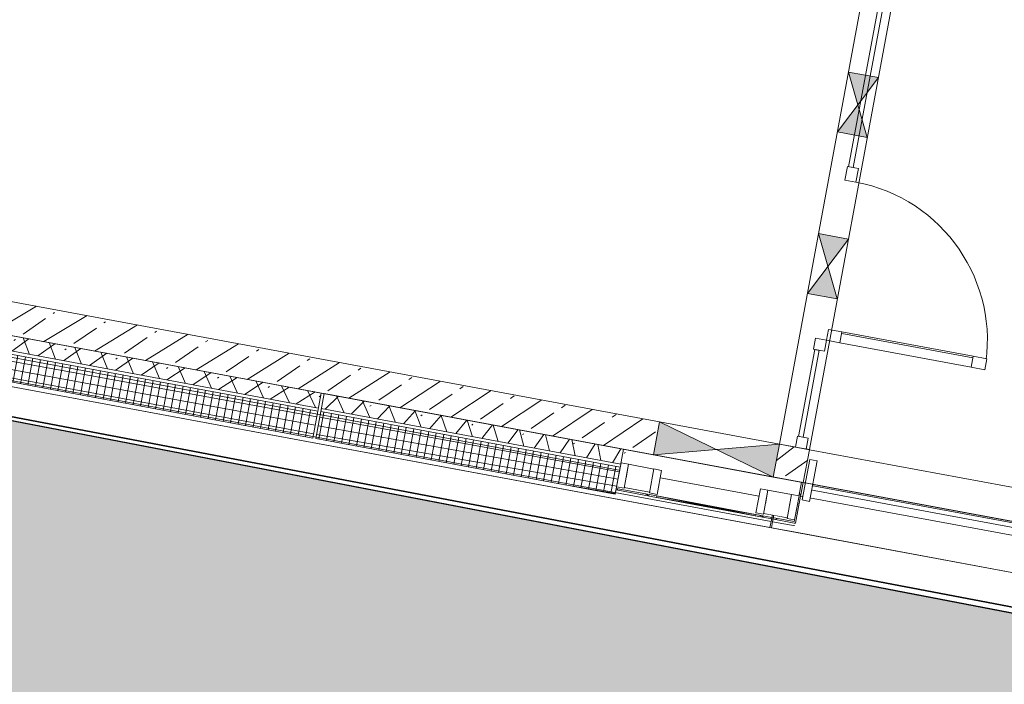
# Model space of a CAD drawing. Header units: metres. Extents: x 0 to 60282398, y -11592309 to 5708004.
# Tile 36 of 136: x 32353348.37 to 32353354.84, y 5707904.61 to 5707908.98. Entities that reach past the tile are written whole.
import ezdxf

# ---------------------------------------------------------------- set-up
doc = ezdxf.new("R2010")
doc.units = ezdxf.units.M
doc.header["$LTSCALE"] = 0.75
doc.set_wipeout_variables(frame=1)
doc.layers.get('0').update_dxf_attribs({"linetype": 'CONTINUOUS'})
doc.layers.add('10414946$0$ST-LIN-Gehweg', color=2, linetype='CONTINUOUS')
doc.layers.add('10414947$0$ST-Fahrbahn-Sol', color=7, linetype='CONTINUOUS', true_color=0xcccccc)
doc.layers.add('10414947$0$ST-Gehweg-Sol', color=7, linetype='CONTINUOUS', lineweight=0, true_color=0xffd7a8)
for name, color, linetype, lineweight in [('10417023$0$#9_002_GES I Übersicht Erdgeschoss_1_101_Wand Aussen.A', 7, 'CONTINUOUS', 25), ('10417023$0$#9_002_GES I Übersicht Erdgeschoss_1_110_Pfosten-Riegel.A', 7, 'CONTINUOUS', 25), ('10417023$0$#9_002_GES I Übersicht Erdgeschoss_1_113_Türen.A', 7, 'CONTINUOUS', 25), ('10417023$0$#9_002_GES I Übersicht Erdgeschoss_1_201_Aussenwandbekleidung.A', 7, 'CONTINUOUS', 25), ('10417023$0$#9_002_GES I Übersicht Erdgeschoss_1_701_Grundstücksgrenze.A', 7, 'CONTINUOUS', 25), ('10417023$0$#9_002_GES I Übersicht Erdgeschoss_1_Neubau_101_Wand Aussen.A', 7, 'CONTINUOUS', 25), ('10417023$0$#9_002_GES I Übersicht Erdgeschoss_1_Neubau_102_Wand Innen.A', 7, 'CONTINUOUS', 25), ('10417023$0$#9_002_GES I Übersicht Erdgeschoss_1_Neubau_104_Decken.A', 7, 'CONTINUOUS', 25), ('10417023$0$#9_002_GES I Übersicht Erdgeschoss_1_Neubau_110_Pfosten-Riegel.A', 7, 'CONTINUOUS', 25), ('10417023$0$#9_002_GES I Übersicht Erdgeschoss_1_Neubau_201_Aussenwandbekleidu', 7, 'CONTINUOUS', 25), ('10417023$0$Keine', 7, 'CONTINUOUS', 13)]:
    doc.layers.add(name, color=color, linetype=linetype, lineweight=lineweight)
pattern_1 = [(134.9999999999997, (0, 0), (0.1060660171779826, 0.1060660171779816), []), (134.9999999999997, (-0.03535533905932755, -0.0353553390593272), (0.1060660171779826, 0.1060660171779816), [])]
pattern_2 = [(-119.9999999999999, (0, 0), (-0.129903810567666, 0.07499999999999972), []), (-59.99999999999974, (0, 0), (0.1299038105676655, 0.0750000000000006), [])]
pattern_3 = [(0, (0, 0), (0, 0.05), []), (90.0000000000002, (0, 0), (-0.05, 0), [])]
pattern_4 = [(44.99999999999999, (0, 0), (-0.1697056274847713, 0.1697056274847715), []), (44.99999999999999, (-0.08485281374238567, 0.08485281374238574), (-0.1697056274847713, 0.1697056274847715), [0.18, -0.05999999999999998])]

# ---------------------------------------------------------------- blocks, each defined once
blk = doc.blocks.new('10414947')
at = {"layer": '10414947$0$ST-Fahrbahn-Sol'}
h = blk.add_hatch(color=256, dxfattribs=at)
h.dxf.hatch_style = 1
edge = h.paths.add_edge_path()
edge.add_arc((32353330.50399118, 5707894.773236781), 3.003879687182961, 81.18590519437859, 154.5231052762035)
edge.add_line((32353327.79221229, 5707896.065346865), (32353330.01405067, 5707910.507059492))
edge.add_arc((32353333.97285613, 5707909.897999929), 4.005383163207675, 171.253660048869, 259.1134242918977)
edge.add_line((32353333.21637797, 5707905.964701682), (32353335.51033628, 5707905.525016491))
edge.add_arc((32353274.67359503, 5707595.429254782), 316.0071051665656, 75.76971240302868, 78.90028972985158, ccw=False)
edge.add_arc((32353408.48210964, 5708134.746697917), 239.6716696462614, 256.4563657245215, 259.1496617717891)
edge.add_line((32353363.36529639, 5707899.359819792), (32353421.13061348, 5707888.287889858))
edge.add_arc((32353424.23817196, 5707904.500881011), 16.50811927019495, 259.1496618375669, 267.9458279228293)
edge.add_line((32353423.64644856, 5707888.00337013), (32353426.15067086, 5707887.913550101))
edge.add_line((32353426.15067086, 5707887.913550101), (32353425.66905252, 5707885.384248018))
edge.add_line((32353425.66905252, 5707885.384248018), (32353428.87400525, 5707883.330490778))
edge.add_arc((32353429.54726757, 5707884.383826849), 1.250119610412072, 237.4144481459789, 259.1590003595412)
edge.add_line((32353429.31213987, 5707883.156018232), (32353428.653285, 5707879.718590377))
edge.add_arc((32353428.4179846, 5707878.490936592), 1.250000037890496, 79.14989112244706, 100.8982114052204)
edge.add_line((32353428.1816536, 5707879.718392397), (32353424.44194987, 5707878.998480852))
edge.add_line((32353424.44194987, 5707878.998480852), (32353423.95677098, 5707876.467200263))
edge.add_line((32353423.95677098, 5707876.467200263), (32353421.59678699, 5707877.309712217))
edge.add_arc((32353416.04651161, 5707861.762679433), 16.50805213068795, 70.35348556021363, 79.14966182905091)
edge.add_line((32353419.15405746, 5707877.975604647), (32353419.05993534, 5707877.484543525))
edge.add_line((32353419.05993534, 5707877.484543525), (32353389.596268, 5707883.131870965))
edge.add_line((32353389.596268, 5707883.131870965), (32353389.68836254, 5707883.61235363))
edge.add_line((32353389.68836254, 5707883.61235363), (32353363.16311661, 5707888.707438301))
edge.add_line((32353363.16311661, 5707888.707438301), (32353363.07080839, 5707888.225840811))
edge.add_line((32353363.07080839, 5707888.225840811), (32353360.4255079, 5707888.74109702))
edge.add_arc((32353369.79175678, 5707939.908699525), 52.01778699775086, 250.9409882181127, 259.6268280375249, ccw=False)
edge.add_line((32353352.80577402, 5707890.742384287), (32353345.78583063, 5707893.150460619))
edge.add_line((32353345.78583063, 5707893.150460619), (32353345.94806746, 5707893.623407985))
edge.add_line((32353345.94806746, 5707893.623407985), (32353340.6713548, 5707895.433497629))
edge.add_arc((32353326.31572549, 5707853.584443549), 44.24282337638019, 71.06631218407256, 79.14956177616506)
edge.add_line((32353334.64425835, 5707897.036290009), (32353330.96427247, 5707897.741642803))
at = {"layer": '10414947$0$ST-Gehweg-Sol'}
h = blk.add_hatch(color=256, dxfattribs=at)
h.dxf.hatch_style = 1
edge = h.paths.add_edge_path()
edge.add_arc((32353333.97286278, 5707909.898001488), 4.00538949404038, 167.5224016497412, 259.0333335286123, ccw=False)
edge.add_line((32353330.06207836, 5707910.763397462), (32353330.08991054, 5707910.916025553))
edge.add_line((32353330.08991054, 5707910.916025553), (32353331.70067245, 5707910.64907873))
edge.add_line((32353331.70067245, 5707910.64907873), (32353335.02498274, 5707908.903565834))
edge.add_line((32353335.02498274, 5707908.903565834), (32353407.15213483, 5707895.033517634))
edge.add_line((32353407.15213483, 5707895.033517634), (32353413.70600617, 5707897.337334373))
edge.add_line((32353413.70600617, 5707897.337334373), (32353497.17578959, 5707881.286091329))
edge.add_line((32353497.17578959, 5707881.286091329), (32353499.70410517, 5707880.188862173))
edge.add_line((32353499.70410517, 5707880.188862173), (32353502.93879142, 5707877.835765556))
edge.add_line((32353502.93879142, 5707877.835765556), (32353505.46710699, 5707876.738536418))
edge.add_line((32353505.46710699, 5707876.738536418), (32353517.00528605, 5707874.519743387))
edge.add_line((32353517.00528605, 5707874.519743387), (32353517.76447093, 5707870.592196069))
edge.add_line((32353517.76447093, 5707870.592196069), (32353512.26571349, 5707871.646148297))
edge.add_line((32353512.26571349, 5707871.646148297), (32353512.67312597, 5707873.771762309))
edge.add_line((32353512.67312597, 5707873.771762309), (32353508.26008633, 5707874.652828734))
edge.add_line((32353508.26008633, 5707874.652828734), (32353507.84615755, 5707872.493248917))
edge.add_line((32353507.84615755, 5707872.493248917), (32353503.30254498, 5707873.364127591))
edge.add_arc((32353488.08709003, 5707793.979973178), 80.82916578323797, 79.14978489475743, 81.99465327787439)
edge.add_line((32353499.34380503, 5707874.021464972), (32353499.76791721, 5707876.234207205))
edge.add_line((32353499.76791721, 5707876.234207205), (32353495.83942623, 5707876.987173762))
edge.add_line((32353495.83942623, 5707876.987173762), (32353495.37152305, 5707874.545958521))
edge.add_line((32353495.37152305, 5707874.545958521), (32353488.26755707, 5707875.49021155))
edge.add_line((32353488.26755707, 5707875.49021155), (32353488.81466561, 5707878.344668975))
edge.add_line((32353488.81466561, 5707878.344668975), (32353475.56727294, 5707880.883772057))
edge.add_line((32353475.56727294, 5707880.883772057), (32353475.00712598, 5707877.961330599))
edge.add_line((32353475.00712598, 5707877.961330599), (32353470.59449997, 5707878.807102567))
edge.add_line((32353470.59449997, 5707878.807102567), (32353471.15463692, 5707881.72953379))
edge.add_line((32353471.15463692, 5707881.72953379), (32353468.20826868, 5707882.294258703))
edge.add_line((32353468.20826868, 5707882.294258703), (32353467.64812546, 5707879.371836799))
edge.add_line((32353467.64812546, 5707879.371836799), (32353462.60924585, 5707880.337643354))
edge.add_line((32353462.60924585, 5707880.337643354), (32353463.16937873, 5707883.260053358))
edge.add_line((32353463.16937873, 5707883.260053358), (32353460.2230105, 5707883.824778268))
edge.add_line((32353460.2230105, 5707883.824778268), (32353459.66624525, 5707880.919938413))
edge.add_arc((32353463.524558, 5707896.96932498), 16.50664673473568, 250.35219382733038, 256.4824628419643, ccw=False)
edge.add_line((32353457.97440466, 5707881.423740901), (32353455.61443449, 5707882.266310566))
edge.add_line((32353455.61443449, 5707882.266310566), (32353456.07041998, 5707884.645556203))
edge.add_line((32353456.07041998, 5707884.645556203), (32353452.14193103, 5707885.398533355))
edge.add_line((32353452.14193103, 5707885.398533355), (32353451.76436388, 5707883.434494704))
edge.add_line((32353451.76436388, 5707883.434494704), (32353446.20782556, 5707884.499521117))
edge.add_line((32353446.20782556, 5707884.499521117), (32353446.58431432, 5707886.46376749))
edge.add_line((32353446.58431432, 5707886.46376749), (32353443.63794753, 5707887.028499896))
edge.add_line((32353443.63794753, 5707887.028499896), (32353443.26145916, 5707885.064255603))
edge.add_line((32353443.26145916, 5707885.064255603), (32353438.66333801, 5707885.945580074))
edge.add_line((32353438.66333801, 5707885.945580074), (32353439.03982688, 5707887.909826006))
edge.add_line((32353439.03982688, 5707887.909826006), (32353436.09346017, 5707888.474558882))
edge.add_line((32353436.09346017, 5707888.474558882), (32353435.71697158, 5707886.510314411))
edge.add_line((32353435.71697158, 5707886.510314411), (32353430.15920767, 5707887.572673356))
edge.add_line((32353430.15920767, 5707887.572673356), (32353430.53524183, 5707889.539907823))
edge.add_line((32353430.53524183, 5707889.539907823), (32353426.60675288, 5707890.292884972))
edge.add_line((32353426.60675288, 5707890.292884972), (32353426.15070342, 5707887.913549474))
edge.add_line((32353426.15070342, 5707887.913549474), (32353423.64644856, 5707888.00337013))
edge.add_arc((32353424.238172, 5707904.500881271), 16.50811953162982, 259.1496618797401, 267.9458278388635, ccw=False)
edge.add_line((32353421.13061348, 5707888.287889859), (32353363.36529639, 5707899.359819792))
edge.add_arc((32353408.48210951, 5708134.746697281), 239.6716689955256, 256.456365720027, 259.14966177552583, ccw=False)
edge.add_arc((32353274.67359528, 5707595.429255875), 316.0071040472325, 75.76971239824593, 78.90028973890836)
edge.add_line((32353335.51033626, 5707905.525016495), (32353333.21088601, 5707905.965758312))
at = {"layer": '10414947$0$ST-Fahrbahn-Sol', "flags": 128}
blk.add_lwpolyline([(32353389.68836254, 5707883.61235363), (32353363.16311661, 5707888.707438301), (32353363.07080839, 5707888.225840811), (32353360.4255079, 5707888.74109702, -0.03791728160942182), (32353352.80577402, 5707890.742384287), (32353345.78583063, 5707893.150460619), (32353345.94806746, 5707893.623407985), (32353340.6713548, 5707895.433497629, 0.03528446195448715), (32353334.64425835, 5707897.036290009), (32353330.96427247, 5707897.741642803, 0.3313826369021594), (32353327.79221229, 5707896.065346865), (32353330.01405067, 5707910.507059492, 0.4033146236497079), (32353333.21637797, 5707905.964701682), (32353335.51033628, 5707905.525016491, -0.01366057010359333), (32353352.35440415, 5707901.739852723, 0.01175226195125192), (32353363.36529639, 5707899.359819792), (32353421.13061348, 5707888.287889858, 0.03839937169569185)], format="xyb", dxfattribs=at)
at = {"layer": '10414947$0$ST-Gehweg-Sol', "flags": 128}
blk.add_lwpolyline([(32353439.03982688, 5707887.909826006), (32353436.09346017, 5707888.474558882), (32353435.71697158, 5707886.510314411), (32353430.15920767, 5707887.572673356), (32353430.53524183, 5707889.539907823), (32353426.60675288, 5707890.292884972), (32353426.15070342, 5707887.913549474), (32353423.64644856, 5707888.00337013, -0.03839937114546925), (32353421.13061348, 5707888.287889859), (32353363.36529639, 5707899.359819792, -0.01175226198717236), (32353352.35440415, 5707901.739852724, 0.01366057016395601), (32353335.51033626, 5707905.525016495), (32353333.21088601, 5707905.965758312, -0.4219586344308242), (32353330.06207836, 5707910.763397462), (32353330.08991054, 5707910.916025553), (32353331.70067245, 5707910.64907873), (32353335.02498274, 5707908.903565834), (32353407.15213483, 5707895.033517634), (32353413.70600617, 5707897.337334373), (32353497.17578959, 5707881.286091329)], format="xyb", dxfattribs=at)
blk = doc.blocks.new('10414946')
at = {"layer": '10414946$0$ST-LIN-Gehweg', "flags": 128}
blk.add_lwpolyline([(32353335.02498273, 5707908.903565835), (32353357.21966946, 5707904.635530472), (32353357.21966946, 5707904.635530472), (32353370.48788053, 5707902.08405432), (32353370.48788053, 5707902.08405432), (32353407.15213483, 5707895.033517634), (32353407.15213483, 5707895.033517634), (32353410.4290705, 5707896.185426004), (32353410.4290705, 5707896.185426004), (32353413.70600617, 5707897.337334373), (32353413.70600617, 5707897.337334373), (32353481.43359485, 5707884.31331786), (32353481.43359485, 5707884.31331786), (32353497.17578959, 5707881.286091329), (32353497.17578959, 5707881.286091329, -0.1101766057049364), (32353499.70410517, 5707880.188862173), (32353499.70410517, 5707880.188862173), (32353502.93879142, 5707877.835765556), (32353502.93879142, 5707877.835765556, 0.1101766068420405), (32353505.46710699, 5707876.738536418), (32353505.46710699, 5707876.738536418), (32353513.19776736, 5707875.251929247), (32353513.19776736, 5707875.251929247), (32353517.00528605, 5707874.519743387)], format="xyb", dxfattribs=at)
blk = doc.blocks.new('10417023$0$#9_MKO_LP5_ARC_GES_UP_00_002_P_G_modell (3D)')
at = {"layer": '10417023$0$#9_002_GES I Übersicht Erdgeschoss_1_Neubau_101_Wand Aussen.A', "linetype": 'Continuous', "lineweight": 5, "true_color": 0xff0000}
h = blk.add_hatch(dxfattribs=at)
h.set_pattern_fill('#9_BETON__STAHLBETON_0001', color=1, style=0, pattern_type=2)
h.set_pattern_definition(pattern_4)
h.paths.add_polyline_path([(-32353489.32422797, -5707812.879576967), (-32353495.47443924, -5707812.879576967), (-32353495.47443924, -5707813.099576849), (-32353489.32422797, -5707813.099576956)])
at = {"layer": '10417023$0$#9_002_GES I Übersicht Erdgeschoss_1_Neubau_201_Aussenwandbekleidu', "linetype": 'Continuous', "lineweight": 5, "true_color": 0xff0000}
h = blk.add_hatch(dxfattribs=at)
h.set_pattern_fill('#9_DÄMMUNG__WEICH_0001', color=1, style=0, pattern_type=2)
h.set_pattern_definition(pattern_2)
h.paths.add_polyline_path([(-32353489.5238947, -5707813.099574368), (-32353491.52389513, -5707813.099574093), (-32353491.52389514, -5707813.199574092), (-32353489.52389472, -5707813.199574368)])
at = {"layer": '10417023$0$#9_002_GES I Übersicht Erdgeschoss_1_113_Türen.A', "color": 1, "linetype": 'Continuous', "lineweight": 13, "true_color": 0xff0000}
for p, q in [((-32353488.4175592, -5707811.096577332), (-32353488.34455926, -5707811.096577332)), ((-32353488.34455926, -5707811.096577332), (-32353488.4175592, -5707811.096577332))]:
    blk.add_line(p, q, dxfattribs=at)
at = {"layer": '10417023$0$#9_002_GES I Übersicht Erdgeschoss_1_Neubau_101_Wand Aussen.A', "color": 1, "linetype": 'Continuous', "lineweight": 18, "true_color": 0xff0000}
for p, q in [((-32353489.32422797, -5707812.87957689), (-32353495.47443924, -5707812.87957689)), ((-32353495.47443924, -5707813.09957689), (-32353489.32422797, -5707813.09957689))]:
    blk.add_line(p, q, dxfattribs=at)
at = {"layer": '10417023$0$#9_002_GES I Übersicht Erdgeschoss_1_Neubau_101_Wand Aussen.A', "color": 1, "linetype": 'Continuous', "lineweight": 13, "true_color": 0xff0000}
for p, q in [((-32353488.52422744, -5707812.87957639), (-32353489.32422838, -5707813.099576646)), ((-32353488.52422744, -5707813.099576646), (-32353489.32422838, -5707812.87957639)), ((-32353488.52422797, -5707812.879576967), (-32353489.32422797, -5707812.879576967)), ((-32353489.32422797, -5707812.879576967), (-32353489.32422797, -5707813.099576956)), ((-32353488.52422797, -5707813.099576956), (-32353488.52422797, -5707812.879576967)), ((-32353489.32422797, -5707813.099576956), (-32353488.52422797, -5707813.099576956))]:
    blk.add_line(p, q, dxfattribs=at)
at = {"layer": '10417023$0$#9_002_GES I Übersicht Erdgeschoss_1_Neubau_101_Wand Aussen.A', "color": 1, "linetype": 'Continuous', "true_color": 0xff0000}
for points in [[(-32353489.32422797, -5707813.099576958), (-32353488.92422798, -5707812.989576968), (-32353489.32422797, -5707812.879576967)], [(-32353488.52422797, -5707813.099576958), (-32353488.52422797, -5707812.879576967), (-32353488.92422798, -5707812.989576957)]]:
    blk.add_solid(points, dxfattribs=at)
at = {"layer": '10417023$0$#9_002_GES I Übersicht Erdgeschoss_1_Neubau_102_Wand Innen.A', "color": 1, "linetype": 'Continuous', "lineweight": 13, "true_color": 0xff0000}
for p, q in [((-32353488.52391273, -5707812.879593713), (-32353488.52419279, -5707809.579594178)), ((-32353488.3240326, -5707811.47323925), (-32353488.5240326, -5707811.473256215)), ((-32353488.52403255, -5707811.473255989), (-32353488.32399911, -5707811.873239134)), ((-32353488.32403231, -5707811.473238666), (-32353488.52399934, -5707811.873256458)), ((-32353488.52399867, -5707811.873256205), (-32353488.32399867, -5707811.87323924))]:
    blk.add_line(p, q, dxfattribs=at)
at = {"layer": '10417023$0$#9_002_GES I Übersicht Erdgeschoss_1_Neubau_102_Wand Innen.A', "color": 1, "linetype": 'Continuous', "true_color": 0xff0000}
for points in [[(-32353488.3240326, -5707811.47323925), (-32353488.5240326, -5707811.473256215), (-32353488.42401564, -5707811.673247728)], [(-32353488.32399867, -5707811.873239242), (-32353488.42401564, -5707811.673247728), (-32353488.52399867, -5707811.873256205)]]:
    blk.add_solid(points, dxfattribs=at)
at = {"layer": '10417023$0$#9_002_GES I Übersicht Erdgeschoss_1_Neubau_104_Decken.A', "color": 1, "linetype": 'Continuous', "lineweight": 13, "true_color": 0xff0000, "flags": 128}
blk.add_lwpolyline([(-32353502.88381506, -5707792.679515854), (-32353502.88381511, -5707803.129576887), (-32353502.84381653, -5707803.129576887), (-32353502.84381653, -5707809.004576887), (-32353499.08931621, -5707809.004576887), (-32353497.57443247, -5707809.004576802), (-32353497.57443247, -5707810.154576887), (-32353495.52481159, -5707810.154576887), (-32353495.52560609, -5707813.099577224), (-32353472.62422376, -5707813.099576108), (-32353472.62422743, -5707808.219546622), (-32353469.004228, -5707808.219576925), (-32353469.004228, -5707794.11457689), (-32353469.004228, -5707790.779532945), (-32353469.004228, -5707790.559532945), (-32353477.474228, -5707790.559532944), (-32353480.474228, -5707790.559532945), (-32353491.124228, -5707790.559532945), (-32353498.444228, -5707790.559532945), (-32353498.444228, -5707792.679576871)], close=True, dxfattribs=at)
at = {"layer": '10417023$0$#9_002_GES I Übersicht Erdgeschoss_1_Neubau_201_Aussenwandbekleidu', "color": 1, "linetype": 'Continuous', "lineweight": 18, "true_color": 0xff0000}
for p, q in [((-32353491.54389506, -5707813.09957409), (-32353497.36946687, -5707813.099573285)), ((-32353489.5238947, -5707813.099574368), (-32353491.52389513, -5707813.099574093))]:
    blk.add_line(p, q, dxfattribs=at)
at = {"color": 1, "linetype": 'Continuous', "lineweight": 5, "true_color": 0xff0000}
blk.add_wipeout([(-32353488.32511628, -5707813.239561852), (-32353488.47511628, -5707813.239561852), (-32353488.47511628, -5707813.389564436), (-32353488.32511628, -5707813.389564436)], dxfattribs=at).dxf.layer = '10417023$0$#9_002_GES I Übersicht Erdgeschoss_1_Neubau_201_Aussenwandbekleidu'
at = {"layer": '10417023$0$#9_002_GES I Übersicht Erdgeschoss_1_Neubau_201_Aussenwandbekleidu', "color": 1, "linetype": 'Continuous', "lineweight": 13, "true_color": 0xff0000}
blk.add_line((-32353488.32511628, -5707813.239561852), (-32353488.47511628, -5707813.239561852), dxfattribs=at)
at = {"color": 1, "linetype": 'Continuous', "lineweight": 5, "true_color": 0xff0000}
for points, layer in [([(-32353488.280116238, -5707813.137893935), (-32353485.613542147, -5707813.137893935), (-32353485.613542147, -5707813.1078939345), (-32353488.280116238, -5707813.1078939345)], '10417023$0$#9_002_GES I Übersicht Erdgeschoss_1_110_Pfosten-Riegel.A'), ([(-32353488.40955938, -5707809.652593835), (-32353488.40955938, -5707811.006576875), (-32353488.37955938, -5707811.006576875), (-32353488.37955938, -5707809.652593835)], '10417023$0$#9_002_GES I Übersicht Erdgeschoss_1_113_Türen.A'), ([(-32353488.254559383, -5707812.080076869), (-32353488.254559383, -5707812.153076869), (-32353487.378059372, -5707812.153076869), (-32353487.378059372, -5707812.080076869)], '10417023$0$#9_002_GES I Übersicht Erdgeschoss_1_113_Türen.A'), ([(-32353488.409559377, -5707812.226076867), (-32353488.409559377, -5707812.806576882), (-32353488.379559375, -5707812.806576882), (-32353488.379559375, -5707812.226076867)], '10417023$0$#9_002_GES I Übersicht Erdgeschoss_1_113_Türen.A'), ([(-32353488.325116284, -5707813.389564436), (-32353488.475116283, -5707813.389564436), (-32353488.475116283, -5707813.42957689), (-32353488.325116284, -5707813.42957689)], '10417023$0$#9_002_GES I Übersicht Erdgeschoss_1_Neubau_201_Aussenwandbekleidu')]:
    blk.add_wipeout(points, dxfattribs=at).dxf.layer = layer
at = {"layer": '10417023$0$#9_002_GES I Übersicht Erdgeschoss_1_110_Pfosten-Riegel.A', "color": 1, "linetype": 'Continuous', "lineweight": 13, "true_color": 0xff0000, "flags": 128}
blk.add_lwpolyline([(-32353488.28011624, -5707813.137893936), (-32353488.28011624, -5707813.107893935), (-32353485.61354215, -5707813.107893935), (-32353485.61354215, -5707813.137893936)], close=True, dxfattribs=at)
at = {"layer": '10417023$0$#9_002_GES I Übersicht Erdgeschoss_1_113_Türen.A', "color": 1, "linetype": 'Continuous', "lineweight": 13, "true_color": 0xff0000}
for p, q in [((-32353488.25455916, -5707812.080076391), (-32353487.37805892, -5707812.080076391)), ((-32353488.25455916, -5707812.090076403), (-32353487.37805892, -5707812.090076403)), ((-32353488.25455916, -5707812.153076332), (-32353487.37805892, -5707812.153076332))]:
    blk.add_line(p, q, dxfattribs=at)
at = {"layer": '10417023$0$#9_002_GES I Übersicht Erdgeschoss_1_113_Türen.A', "color": 1, "linetype": 'Continuous', "lineweight": 13, "true_color": 0xff0000, "flags": 128}
for points in [[(-32353488.40955938, -5707809.652593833), (-32353488.37955938, -5707809.652593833), (-32353488.37955938, -5707811.006576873), (-32353488.40955938, -5707811.006576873)], [(-32353488.25455938, -5707812.080076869), (-32353487.37805938, -5707812.080076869), (-32353487.37805938, -5707812.153076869), (-32353488.25455938, -5707812.153076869)], [(-32353488.40955938, -5707812.226076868), (-32353488.37955938, -5707812.226076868), (-32353488.37955938, -5707812.806576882), (-32353488.40955938, -5707812.806576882)]]:
    blk.add_lwpolyline(points, close=True, dxfattribs=at)
at = {"layer": '10417023$0$#9_002_GES I Übersicht Erdgeschoss_1_113_Türen.A', "color": 1, "linetype": 'Continuous', "lineweight": 13, "true_color": 0xff0000}
blk.add_arc((-32353488.34455938, -5707812.153076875), 1.056500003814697, 359.9999999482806, 89.99999979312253, dxfattribs=at)
at = {"layer": '10417023$0$#9_002_GES I Übersicht Erdgeschoss_1_Neubau_102_Wand Innen.A', "color": 1, "linetype": 'Continuous', "lineweight": 13, "true_color": 0xff0000}
for p, q in [((-32353488.32412407, -5707810.394639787), (-32353488.52412406, -5707810.394656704)), ((-32353488.5241235, -5707810.394656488), (-32353488.32409006, -5707810.794639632)), ((-32353488.32412471, -5707810.394639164), (-32353488.52409029, -5707810.794656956)), ((-32353488.52409013, -5707810.794656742), (-32353488.32409014, -5707810.794639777))]:
    blk.add_line(p, q, dxfattribs=at)
at = {"layer": '10417023$0$#9_002_GES I Übersicht Erdgeschoss_1_Neubau_102_Wand Innen.A', "color": 1, "linetype": 'Continuous', "true_color": 0xff0000}
for points in [[(-32353488.32412407, -5707810.394639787), (-32353488.52412406, -5707810.394656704), (-32353488.4241071, -5707810.594648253)], [(-32353488.32409014, -5707810.794639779), (-32353488.4241071, -5707810.594648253), (-32353488.52409013, -5707810.794656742)]]:
    blk.add_solid(points, dxfattribs=at)
at = {"layer": '10417023$0$#9_002_GES I Übersicht Erdgeschoss_1_Neubau_201_Aussenwandbekleidu', "color": 1, "linetype": 'Continuous', "lineweight": 13, "true_color": 0xff0000}
for p, q in [((-32353488.47511628, -5707813.239561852), (-32353488.47511628, -5707813.389564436)), ((-32353488.32511648, -5707813.389563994), (-32353488.47511666, -5707813.389563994)), ((-32353488.47511628, -5707813.389564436), (-32353488.47511628, -5707813.42957689)), ((-32353488.47511628, -5707813.42957689), (-32353488.32511628, -5707813.42957689))]:
    blk.add_line(p, q, dxfattribs=at)
at = {"color": 1, "linetype": 'Continuous', "lineweight": 5, "true_color": 0xff0000}
for points, layer in [([(-32353488.417559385, -5707811.096576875), (-32353488.344559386, -5707811.096576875), (-32353488.344559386, -5707811.006576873), (-32353488.417559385, -5707811.006576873)], '10417023$0$#9_002_GES I Übersicht Erdgeschoss_1_113_Türen.A'), ([(-32353488.34455937, -5707812.0800768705), (-32353488.34455937, -5707812.15307687), (-32353488.25455937, -5707812.15307687), (-32353488.25455937, -5707812.0800768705)], '10417023$0$#9_002_GES I Übersicht Erdgeschoss_1_113_Türen.A'), ([(-32353487.378059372, -5707812.0800768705), (-32353487.378059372, -5707812.15307687), (-32353487.288059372, -5707812.15307687), (-32353487.288059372, -5707812.0800768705)], '10417023$0$#9_002_GES I Übersicht Erdgeschoss_1_113_Türen.A'), ([(-32353488.417559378, -5707812.8795768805), (-32353488.344559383, -5707812.8795768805), (-32353488.344559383, -5707812.806576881), (-32353488.417559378, -5707812.806576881)], '10417023$0$#9_002_GES I Übersicht Erdgeschoss_1_113_Türen.A'), ([(-32353488.48511628, -5707813.239561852), (-32353493.948120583, -5707813.239561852), (-32353493.948120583, -5707813.389564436), (-32353488.48511628, -5707813.389564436)], '10417023$0$#9_002_GES I Übersicht Erdgeschoss_1_Neubau_201_Aussenwandbekleidu'), ([(-32353488.32511627, -5707813.429580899), (-32353483.21815351, -5707813.429580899), (-32353483.21815351, -5707813.189845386), (-32353488.32511627, -5707813.189845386)], '10417023$0$#9_002_GES I Übersicht Erdgeschoss_1_Neubau_201_Aussenwandbekleidu')]:
    blk.add_wipeout(points, dxfattribs=at).dxf.layer = layer
at = {"layer": '10417023$0$#9_002_GES I Übersicht Erdgeschoss_1_201_Aussenwandbekleidung.A', "linetype": 'Continuous', "lineweight": 5}
h = blk.add_hatch(dxfattribs=at)
h.set_pattern_fill('#9_METALL__STAHL_0001', style=0, pattern_type=2)
h.set_pattern_definition(pattern_1)
h.paths.add_polyline_path([(-32353488.33511627, -5707813.371585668), (-32353488.32511628, -5707813.371585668), (-32353488.33511627, -5707813.361585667)])
h = blk.add_hatch(dxfattribs=at)
h.set_pattern_fill('#9_METALL__STAHL_0001', style=0, pattern_type=2)
h.set_pattern_definition(pattern_1)
h.paths.add_polyline_path([(-32353488.32511628, -5707813.361585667), (-32353488.33511627, -5707813.361585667), (-32353488.32511628, -5707813.371585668)])
at = {"layer": '10417023$0$#9_002_GES I Übersicht Erdgeschoss_1_113_Türen.A', "color": 1, "linetype": 'Continuous', "lineweight": 13, "true_color": 0xff0000}
for p, q in [((-32353488.4175592, -5707812.153076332), (-32353488.34455926, -5707812.153076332)), ((-32353488.34455926, -5707812.153076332), (-32353488.4175592, -5707812.153076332))]:
    blk.add_line(p, q, dxfattribs=at)
at = {"layer": '10417023$0$#9_002_GES I Übersicht Erdgeschoss_1_113_Türen.A', "color": 1, "linetype": 'Continuous', "lineweight": 13, "true_color": 0xff0000, "flags": 128}
for points in [[(-32353488.41755938, -5707811.096576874), (-32353488.41755938, -5707811.006576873), (-32353488.34455938, -5707811.006576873), (-32353488.34455938, -5707811.096576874)], [(-32353488.34455938, -5707812.080076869), (-32353488.25455938, -5707812.080076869), (-32353488.25455938, -5707812.153076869), (-32353488.34455938, -5707812.153076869)], [(-32353487.37805938, -5707812.080076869), (-32353487.28805938, -5707812.080076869), (-32353487.28805938, -5707812.153076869), (-32353487.37805938, -5707812.153076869)], [(-32353488.41755938, -5707812.879576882), (-32353488.41755938, -5707812.806576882), (-32353488.34455938, -5707812.806576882), (-32353488.34455938, -5707812.879576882)]]:
    blk.add_lwpolyline(points, close=True, dxfattribs=at)
at = {"layer": '10417023$0$#9_002_GES I Übersicht Erdgeschoss_1_201_Aussenwandbekleidung.A', "color": 1, "linetype": 'Continuous', "lineweight": 18, "true_color": 0xff0000}
blk.add_line((-32353488.32511628, -5707813.371585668), (-32353488.33511627, -5707813.371585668), dxfattribs=at)
at = {"layer": '10417023$0$#9_002_GES I Übersicht Erdgeschoss_1_Neubau_101_Wand Aussen.A', "color": 1, "linetype": 'Continuous', "lineweight": 18, "true_color": 0xff0000}
blk.add_line((-32353488.32354214, -5707812.87957689), (-32353488.52422797, -5707812.87957689), dxfattribs=at)
at = {"layer": '10417023$0$#9_002_GES I Übersicht Erdgeschoss_1_Neubau_101_Wand Aussen.A', "color": 1, "linetype": 'Continuous', "lineweight": 13, "true_color": 0xff0000}
blk.add_line((-32353488.32354148, -5707812.87957639), (-32353482.89354234, -5707812.87957639), dxfattribs=at)
blk.add_line((-32353488.32354148, -5707812.87957639), (-32353482.89354234, -5707812.87957639), dxfattribs=at)
at = {"layer": '10417023$0$#9_002_GES I Übersicht Erdgeschoss_1_Neubau_102_Wand Innen.A', "color": 1, "linetype": 'Continuous', "lineweight": 18, "true_color": 0xff0000}
blk.add_line((-32353488.32391394, -5707812.87957639), (-32353488.52391273, -5707812.879593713), dxfattribs=at)
at = {"layer": '10417023$0$#9_002_GES I Übersicht Erdgeschoss_1_Neubau_102_Wand Innen.A', "color": 1, "linetype": 'Continuous', "lineweight": 13, "true_color": 0xff0000}
blk.add_line((-32353488.32391394, -5707812.87957639), (-32353488.52391273, -5707812.879593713), dxfattribs=at)
at = {"layer": '10417023$0$#9_002_GES I Übersicht Erdgeschoss_1_Neubau_201_Aussenwandbekleidu', "color": 1, "linetype": 'Continuous', "lineweight": 13, "true_color": 0xff0000}
for p, q in [((-32353488.48511628, -5707813.239561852), (-32353493.94812058, -5707813.239561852)), ((-32353483.21815352, -5707813.189845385), (-32353488.32511628, -5707813.189845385)), ((-32353488.32511628, -5707813.189845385), (-32353488.32511628, -5707813.239561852)), ((-32353488.32511628, -5707813.429580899), (-32353483.21815352, -5707813.429580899))]:
    blk.add_line(p, q, dxfattribs=at)
at = {"color": 1, "linetype": 'Continuous', "lineweight": 5, "true_color": 0xff0000}
blk.add_wipeout([(-32353488.48511628, -5707813.389564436), (-32353493.948120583, -5707813.389564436), (-32353493.948120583, -5707813.429576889), (-32353488.48511628, -5707813.429576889)], dxfattribs=at).dxf.layer = '10417023$0$#9_002_GES I Übersicht Erdgeschoss_1_Neubau_201_Aussenwandbekleidu'
at = {"layer": '10417023$0$#9_002_GES I Übersicht Erdgeschoss_1_201_Aussenwandbekleidung.A', "linetype": 'Continuous', "lineweight": 5, "true_color": 0xff0000}
h = blk.add_hatch(dxfattribs=at)
h.set_pattern_fill('#9_METALL__STAHL_0001', color=1, style=0, pattern_type=2)
h.set_pattern_definition(pattern_1)
h.paths.add_polyline_path([(-32353489.25389452, -5707813.361585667), (-32353489.5238947, -5707813.361585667), (-32353489.5238947, -5707813.371585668), (-32353489.25389452, -5707813.371585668)])
h = blk.add_hatch(dxfattribs=at)
h.set_pattern_fill('#9_METALL__STAHL_0001', color=1, style=0, pattern_type=2)
h.set_pattern_definition(pattern_1)
h.paths.add_polyline_path([(-32353488.59354161, -5707813.371585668), (-32353488.33511627, -5707813.371585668), (-32353488.33511627, -5707813.361585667), (-32353488.59354161, -5707813.361585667)])
at = {"layer": '10417023$0$#9_002_GES I Übersicht Erdgeschoss_1_101_Wand Aussen.A', "color": 1, "linetype": 'Continuous', "lineweight": 13, "true_color": 0xff0000}
blk.add_line((-32353499.3793194, -5707813.429576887), (-32353468.67381512, -5707813.429576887), dxfattribs=at)
at = {"layer": '10417023$0$#9_002_GES I Übersicht Erdgeschoss_1_201_Aussenwandbekleidung.A', "color": 1, "linetype": 'Continuous', "lineweight": 18, "true_color": 0xff0000}
for p, q in [((-32353489.25389452, -5707813.361585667), (-32353489.5238947, -5707813.361585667)), ((-32353489.5238947, -5707813.361585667), (-32353489.5238947, -5707813.371585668)), ((-32353489.5238947, -5707813.371585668), (-32353489.25389452, -5707813.371585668)), ((-32353488.33511627, -5707813.361585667), (-32353488.59354161, -5707813.361585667)), ((-32353488.59354161, -5707813.371585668), (-32353488.33511627, -5707813.371585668))]:
    blk.add_line(p, q, dxfattribs=at)
at = {"layer": '10417023$0$#9_002_GES I Übersicht Erdgeschoss_1_201_Aussenwandbekleidung.A', "color": 1, "linetype": 'Continuous', "lineweight": 13, "true_color": 0xff0000}
for p, q in [((-32353488.5935418, -5707813.361585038), (-32353489.25389481, -5707813.37158505)), ((-32353488.5935418, -5707813.37158505), (-32353489.25389481, -5707813.361585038)), ((-32353488.59354161, -5707813.361585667), (-32353489.25389452, -5707813.361585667)), ((-32353489.25389452, -5707813.361585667), (-32353489.25389452, -5707813.371585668)), ((-32353489.25389452, -5707813.371585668), (-32353488.59354161, -5707813.371585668)), ((-32353488.59354161, -5707813.371585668), (-32353488.59354161, -5707813.361585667))]:
    blk.add_line(p, q, dxfattribs=at)
at = {"layer": '10417023$0$#9_002_GES I Übersicht Erdgeschoss_1_201_Aussenwandbekleidung.A', "color": 1, "linetype": 'Continuous', "true_color": 0xff0000}
for points in [[(-32353489.25389452, -5707813.371585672), (-32353488.92371807, -5707813.366585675), (-32353489.25389452, -5707813.361585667)], [(-32353488.59354161, -5707813.371585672), (-32353488.59354161, -5707813.361585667), (-32353488.92371807, -5707813.366585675)]]:
    blk.add_solid(points, dxfattribs=at)
at = {"layer": '10417023$0$#9_002_GES I Übersicht Erdgeschoss_1_Neubau_201_Aussenwandbekleidu', "color": 1, "linetype": 'Continuous', "lineweight": 13, "true_color": 0xff0000}
for p, q in [((-32353488.48511628, -5707813.239561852), (-32353488.48511628, -5707813.389564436)), ((-32353493.94812058, -5707813.42957689), (-32353488.48511628, -5707813.42957689)), ((-32353488.48511666, -5707813.389563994), (-32353493.94812003, -5707813.389563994)), ((-32353488.48511628, -5707813.389564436), (-32353488.48511628, -5707813.42957689))]:
    blk.add_line(p, q, dxfattribs=at)
at = {"layer": '10417023$0$#9_002_GES I Übersicht Erdgeschoss_1_Neubau_201_Aussenwandbekleidu', "color": 1, "linetype": 'Continuous', "lineweight": 18, "true_color": 0xff0000}
for p, q in [((-32353497.36946691, -5707813.399573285), (-32353491.5438951, -5707813.39957409)), ((-32353491.52389517, -5707813.399574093), (-32353489.52389475, -5707813.399574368))]:
    blk.add_line(p, q, dxfattribs=at)
at = {"color": 1, "linetype": 'Continuous', "lineweight": 5, "true_color": 0xff0000}
for points, layer in [([(-32353488.31011624, -5707813.212893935), (-32353488.26011624, -5707813.212893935), (-32353488.26011624, -5707812.942893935), (-32353488.31011624, -5707812.942893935)], '10417023$0$#9_002_GES I Übersicht Erdgeschoss_1_110_Pfosten-Riegel.A'), ([(-32353488.417559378, -5707812.22607687), (-32353488.344559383, -5707812.22607687), (-32353488.344559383, -5707812.15307687), (-32353488.417559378, -5707812.15307687)], '10417023$0$#9_002_GES I Übersicht Erdgeschoss_1_113_Türen.A'), ([(-32353489.523894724, -5707813.199574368), (-32353491.52389514, -5707813.199574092), (-32353491.523895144, -5707813.219574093), (-32353489.523894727, -5707813.219574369)], '10417023$0$#9_002_GES I Übersicht Erdgeschoss_1_Neubau_201_Aussenwandbekleidu')]:
    blk.add_wipeout(points, dxfattribs=at).dxf.layer = layer
at = {"layer": '10417023$0$#9_002_GES I Übersicht Erdgeschoss_1_201_Aussenwandbekleidung.A', "linetype": 'Continuous', "lineweight": 5, "true_color": 0xff0000}
h = blk.add_hatch(dxfattribs=at)
h.set_pattern_fill('#9_METALL__STAHL_0001', color=1, style=0, pattern_type=2)
h.set_pattern_definition(pattern_1)
h.paths.add_polyline_path([(-32353488.32511628, -5707813.361585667), (-32353488.32511628, -5707813.099576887), (-32353488.33511627, -5707813.099576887), (-32353488.33511627, -5707813.361585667)])
at = {"layer": '10417023$0$#9_002_GES I Übersicht Erdgeschoss_1_Neubau_101_Wand Aussen.A', "linetype": 'Continuous', "lineweight": 5, "true_color": 0xff0000}
h = blk.add_hatch(dxfattribs=at)
h.set_pattern_fill('#9_BETON__STAHLBETON_0001', color=1, style=0, pattern_type=2)
h.set_pattern_definition(pattern_4)
h.paths.add_polyline_path([(-32353488.52422797, -5707813.099576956), (-32353488.32354214, -5707813.099576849), (-32353488.32354214, -5707812.879576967), (-32353488.52422797, -5707812.879576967)])
at = {"layer": '10417023$0$#9_002_GES I Übersicht Erdgeschoss_1_Neubau_201_Aussenwandbekleidu', "linetype": 'Continuous', "lineweight": 5, "true_color": 0xff0000}
h = blk.add_hatch(dxfattribs=at)
h.set_pattern_fill('#9_DÄMMUNG__WEICH_0001', color=1, style=0, pattern_type=2)
h.set_pattern_definition(pattern_2)
h.paths.add_polyline_path([(-32353491.54389506, -5707813.09957409), (-32353497.36946687, -5707813.099573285), (-32353497.36946689, -5707813.199573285), (-32353491.54389507, -5707813.19957409)])
h = blk.add_hatch(dxfattribs=at)
h.set_pattern_fill('#9_BETON__FERTIGTEIL_0001', color=1, style=0, pattern_type=2)
h.set_pattern_definition(pattern_3)
h.paths.add_polyline_path([(-32353491.52389517, -5707813.399574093), (-32353489.52389475, -5707813.399574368), (-32353489.52389472, -5707813.219574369), (-32353491.52389514, -5707813.219574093)])
at = {"layer": '10417023$0$#9_002_GES I Übersicht Erdgeschoss_1_101_Wand Aussen.A', "color": 1, "linetype": 'Continuous', "lineweight": 13, "true_color": 0xff0000}
blk.add_line((-32353469.00381513, -5707813.099576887), (-32353499.3793194, -5707813.099576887), dxfattribs=at)
at = {"layer": '10417023$0$#9_002_GES I Übersicht Erdgeschoss_1_110_Pfosten-Riegel.A', "color": 1, "linetype": 'Continuous', "lineweight": 13, "true_color": 0xff0000, "flags": 128}
blk.add_lwpolyline([(-32353488.31011624, -5707813.212893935), (-32353488.26011624, -5707813.212893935), (-32353488.26011624, -5707812.942893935), (-32353488.31011624, -5707812.942893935)], close=True, dxfattribs=at)
at = {"layer": '10417023$0$#9_002_GES I Übersicht Erdgeschoss_1_113_Türen.A', "color": 1, "linetype": 'Continuous', "lineweight": 13, "true_color": 0xff0000, "flags": 128}
blk.add_lwpolyline([(-32353488.41755938, -5707812.226076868), (-32353488.41755938, -5707812.153076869), (-32353488.34455938, -5707812.153076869), (-32353488.34455938, -5707812.226076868)], close=True, dxfattribs=at)
at = {"layer": '10417023$0$#9_002_GES I Übersicht Erdgeschoss_1_201_Aussenwandbekleidung.A', "color": 1, "linetype": 'Continuous', "lineweight": 18, "true_color": 0xff0000}
for p, q in [((-32353488.33511627, -5707813.099576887), (-32353488.33511627, -5707813.361585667)), ((-32353488.32511628, -5707813.371585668), (-32353488.32511628, -5707813.099576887))]:
    blk.add_line(p, q, dxfattribs=at)
at = {"layer": '10417023$0$#9_002_GES I Übersicht Erdgeschoss_1_Neubau_101_Wand Aussen.A', "color": 1, "linetype": 'Continuous', "lineweight": 18, "true_color": 0xff0000}
for p, q in [((-32353488.32354148, -5707812.87957639), (-32353488.32354148, -5707813.099576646)), ((-32353488.32354148, -5707812.87957639), (-32353488.32354148, -5707813.099576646)), ((-32353488.52422797, -5707813.09957689), (-32353488.32354214, -5707813.09957689))]:
    blk.add_line(p, q, dxfattribs=at)
at = {"layer": '10417023$0$#9_002_GES I Übersicht Erdgeschoss_1_Neubau_101_Wand Aussen.A', "color": 1, "linetype": 'Continuous', "lineweight": 13, "true_color": 0xff0000}
for p, q in [((-32353488.32354148, -5707812.87957639), (-32353488.32354148, -5707813.099576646)), ((-32353488.32354148, -5707812.87957639), (-32353488.32354148, -5707813.099576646)), ((-32353488.32354148, -5707813.099576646), (-32353482.89354234, -5707813.099576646)), ((-32353488.32354148, -5707813.099576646), (-32353482.89354234, -5707813.099576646))]:
    blk.add_line(p, q, dxfattribs=at)
at = {"layer": '10417023$0$#9_002_GES I Übersicht Erdgeschoss_1_Neubau_102_Wand Innen.A', "color": 1, "linetype": 'Continuous', "lineweight": 13, "true_color": 0xff0000}
blk.add_line((-32353488.32391394, -5707812.87957639), (-32353488.32419255, -5707809.579576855), dxfattribs=at)
at = {"layer": '10417023$0$#9_002_GES I Übersicht Erdgeschoss_1_Neubau_201_Aussenwandbekleidu', "color": 1, "linetype": 'Continuous', "lineweight": 18, "true_color": 0xff0000}
for p, q in [((-32353491.52389513, -5707813.099574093), (-32353491.52389517, -5707813.399574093)), ((-32353489.52389475, -5707813.399574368), (-32353489.5238947, -5707813.099574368)), ((-32353489.52389513, -5707813.199573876), (-32353491.52389459, -5707813.199573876)), ((-32353489.52389513, -5707813.2195739), (-32353491.52389459, -5707813.2195739))]:
    blk.add_line(p, q, dxfattribs=at)
at = {"color": 1, "linetype": 'Continuous', "lineweight": 5, "true_color": 0xff0000}
blk.add_wipeout([(-32353491.543895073, -5707813.19957409), (-32353497.369466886, -5707813.199573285), (-32353497.369466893, -5707813.219573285), (-32353491.54389508, -5707813.21957409)], dxfattribs=at).dxf.layer = '10417023$0$#9_002_GES I Übersicht Erdgeschoss_1_Neubau_201_Aussenwandbekleidu'
at = {"layer": '10417023$0$#9_002_GES I Übersicht Erdgeschoss_1_Neubau_201_Aussenwandbekleidu', "linetype": 'Continuous', "lineweight": 5, "true_color": 0xff0000}
h = blk.add_hatch(dxfattribs=at)
h.set_pattern_fill('#9_BETON__FERTIGTEIL_0001', color=1, style=0, pattern_type=2)
h.set_pattern_definition(pattern_3)
h.paths.add_polyline_path([(-32353497.36946691, -5707813.399573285), (-32353491.5438951, -5707813.39957409), (-32353491.54389508, -5707813.21957409), (-32353497.36946689, -5707813.219573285)])
at = {"layer": '10417023$0$#9_002_GES I Übersicht Erdgeschoss_1_701_Grundstücksgrenze.A', "color": 1, "linetype": 'Continuous', "lineweight": 35, "true_color": 0xff0000, "flags": 128}
blk.add_lwpolyline([(-32353511.47268937, -5707768.718078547), (-32353510.58466005, -5707813.546075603), (-32353471.71535595, -5707813.720027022), (-32353425.53849031, -5707813.961117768)], dxfattribs=at)
at = {"layer": '10417023$0$#9_002_GES I Übersicht Erdgeschoss_1_Neubau_201_Aussenwandbekleidu', "color": 1, "linetype": 'Continuous', "lineweight": 18, "true_color": 0xff0000}
for p, q in [((-32353491.5438951, -5707813.39957409), (-32353491.54389506, -5707813.09957409)), ((-32353491.54389461, -5707813.199573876), (-32353497.36946661, -5707813.199573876)), ((-32353491.54389461, -5707813.2195739), (-32353497.36946661, -5707813.2195739))]:
    blk.add_line(p, q, dxfattribs=at)
at = {"color": 1, "linetype": 'Continuous', "lineweight": 5, "true_color": 0xff0000}
for points in [[(-32353489.30389452, -5707813.345702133), (-32353489.30389452, -5707813.275702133), (-32353489.47389465, -5707813.275702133), (-32353489.47389465, -5707813.345702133)], [(-32353488.385116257, -5707813.345702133), (-32353488.385116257, -5707813.275702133), (-32353488.54354158, -5707813.275702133), (-32353488.54354158, -5707813.345702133)]]:
    blk.add_wipeout(points, dxfattribs=at).dxf.layer = '10417023$0$#9_002_GES I Übersicht Erdgeschoss_1_Neubau_110_Pfosten-Riegel.A'
at = {"layer": '10417023$0$#9_002_GES I Übersicht Erdgeschoss_1_Neubau_110_Pfosten-Riegel.A', "color": 1, "linetype": 'Continuous', "lineweight": 13, "true_color": 0xff0000}
for p, q in [((-32353489.47389507, -5707813.345702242), (-32353489.30389487, -5707813.345702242)), ((-32353488.54354174, -5707813.345702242), (-32353488.38511655, -5707813.345702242))]:
    blk.add_line(p, q, dxfattribs=at)
at = {"color": 1, "linetype": 'Continuous', "lineweight": 5, "true_color": 0xff0000}
for points in [[(-32353489.30389452, -5707813.275702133), (-32353489.30389452, -5707813.190702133), (-32353489.47389465, -5707813.190702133), (-32353489.47389465, -5707813.275702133)], [(-32353488.385116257, -5707813.275702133), (-32353488.385116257, -5707813.190702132), (-32353488.54354158, -5707813.190702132), (-32353488.54354158, -5707813.275702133)]]:
    blk.add_wipeout(points, dxfattribs=at).dxf.layer = '10417023$0$#9_002_GES I Übersicht Erdgeschoss_1_Neubau_110_Pfosten-Riegel.A'
at = {"layer": '10417023$0$#9_002_GES I Übersicht Erdgeschoss_1_Neubau_110_Pfosten-Riegel.A', "color": 1, "linetype": 'Continuous', "lineweight": 13, "true_color": 0xff0000}
for p, q in [((-32353489.30389487, -5707813.190702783), (-32353489.47389507, -5707813.190702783)), ((-32353489.47389507, -5707813.190702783), (-32353489.47389507, -5707813.27570216)), ((-32353489.30389487, -5707813.27570216), (-32353489.30389487, -5707813.190702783)), ((-32353488.38511655, -5707813.190702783), (-32353488.54354174, -5707813.190702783)), ((-32353488.54354174, -5707813.190702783), (-32353488.54354174, -5707813.27570216)), ((-32353488.38511655, -5707813.27570216), (-32353488.38511655, -5707813.190702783))]:
    blk.add_line(p, q, dxfattribs=at)
at = {"color": 1, "linetype": 'Continuous', "lineweight": 5, "true_color": 0xff0000}
for points in [[(-32353489.523894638, -5707813.350702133), (-32353489.47389464, -5707813.350702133), (-32353489.47389464, -5707813.190702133), (-32353489.523894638, -5707813.190702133)], [(-32353489.303894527, -5707813.350702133), (-32353489.25389453, -5707813.350702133), (-32353489.25389453, -5707813.190702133), (-32353489.303894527, -5707813.190702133)], [(-32353488.593541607, -5707813.350702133), (-32353488.54354161, -5707813.350702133), (-32353488.54354161, -5707813.190702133), (-32353488.593541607, -5707813.190702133)], [(-32353488.335116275, -5707813.350702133), (-32353488.335116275, -5707813.190702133), (-32353488.385116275, -5707813.190702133), (-32353488.385116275, -5707813.350702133)]]:
    blk.add_wipeout(points, dxfattribs=at).dxf.layer = '10417023$0$#9_002_GES I Übersicht Erdgeschoss_1_Neubau_110_Pfosten-Riegel.A'
at = {"layer": '10417023$0$#9_002_GES I Übersicht Erdgeschoss_1_Neubau_110_Pfosten-Riegel.A', "color": 1, "linetype": 'Continuous', "lineweight": 13, "true_color": 0xff0000, "flags": 128}
for points in [[(-32353489.52389464, -5707813.350702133), (-32353489.47389464, -5707813.350702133), (-32353489.47389464, -5707813.190702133), (-32353489.52389464, -5707813.190702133)], [(-32353489.30389453, -5707813.350702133), (-32353489.25389453, -5707813.350702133), (-32353489.25389453, -5707813.190702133), (-32353489.30389453, -5707813.190702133)], [(-32353488.59354161, -5707813.350702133), (-32353488.54354161, -5707813.350702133), (-32353488.54354161, -5707813.190702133), (-32353488.59354161, -5707813.190702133)], [(-32353488.33511627, -5707813.350702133), (-32353488.38511628, -5707813.350702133), (-32353488.38511628, -5707813.190702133), (-32353488.33511627, -5707813.190702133)]]:
    blk.add_lwpolyline(points, close=True, dxfattribs=at)
blk = doc.blocks.new('10417023$0$2_MKO_LP5_LAN_GES_UP_00_002_V_A (3D)')
at = {"layer": '10417023$0$Keine'}
blk.add_blockref('10417023$0$#9_MKO_LP5_ARC_GES_UP_00_002_P_G_modell (3D)', (0, 0), dxfattribs=at)
blk = doc.blocks.new('10417023')
at = {"layer": '10417023$0$Keine', "rotation": 349.4819372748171}
blk.add_blockref('10417023$0$2_MKO_LP5_LAN_GES_UP_00_002_V_A (3D)', (65205154.93137175, 5413829.557758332), dxfattribs=at)

msp = doc.modelspace()

# ---------------------------------------------------------------- block references
msp.add_blockref('10414947', (0, 0))

# ---------------------------------------------------------------- next in the draw order: block references
msp.add_blockref('10417023', (0, 0))

# ---------------------------------------------------------------- next in the draw order: block references
msp.add_blockref('10414946', (0, 0))

doc.saveas('drawing.dxf')
